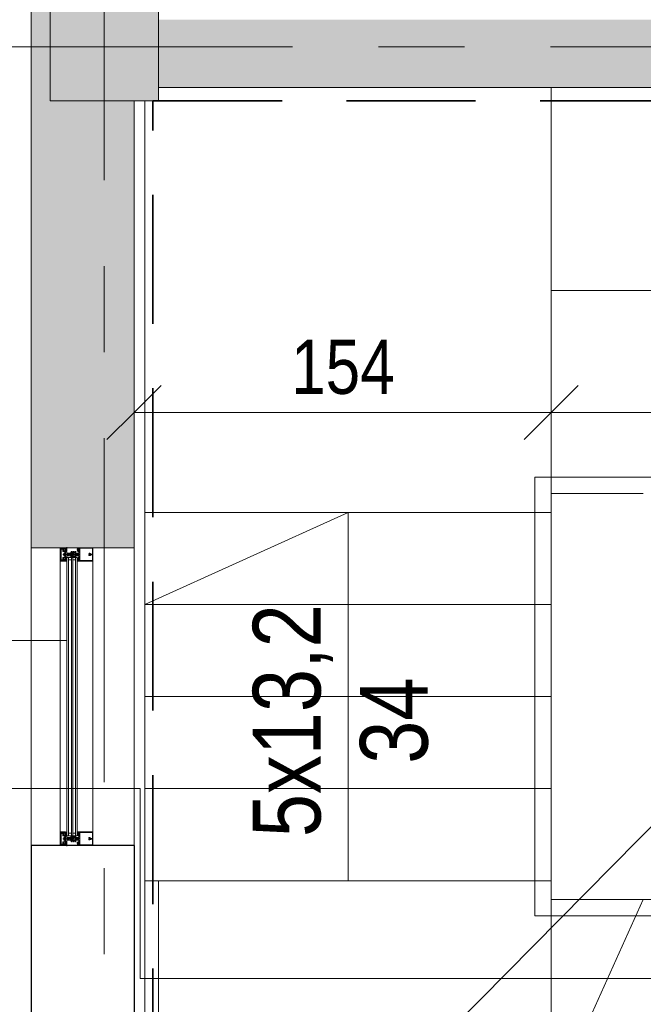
# Model space of a CAD drawing. Header units: centimetres. Extents: x -1434 to 23895, y -8842 to 3590.
# Tile 5 of 75: x -1244 to -1014, y 1495 to 1858. Entities that reach past the tile are written whole.
import ezdxf

# ---------------------------------------------------------------- set-up
doc = ezdxf.new("R2010")
doc.units = ezdxf.units.CM
for name, pattern in [('Dash', [60, 30, -30]), ('Hidden', [71.4375, 47.625, -23.8125]), ('Oś', [222.25, 127, -31.75, 31.75, -31.75]), ('Ukryte', [71.438, 47.625, -23.813])]:
    doc.linetypes.add(name, pattern=pattern)
for name, color, linetype, lineweight in [('A-ANNO-DIMS', 211, 'Continuous', 13), ('A-ANNO-DIMS-100', 211, 'Continuous', 13), ('A-AREA', 32, 'Continuous', 13), ('A-DETL', 90, 'Continuous', 9), ('A-DETL-GENF', 92, 'Continuous', 13), ('A-DETL-HDLN', 90, 'Ukryte', 9), ('A-DETL-THIN', 151, 'Continuous', 9), ('A-FLOR', 192, 'Continuous', 13), ('A-GLAZ-CURT', 52, 'Continuous', 9), ('A-GLAZ-CWMG', 51, 'Continuous', 9), ('A-WALL', 113, 'Continuous', 13), ('A-WALL-IDEN', 211, 'Continuous', 13), ('A-WALL-PATT', 111, 'Continuous', 13), ('G-ANNO-TEXT', 231, 'Continuous', 13), ('S-COLS', 52, 'Continuous', 13), ('S-GRID', 1, 'Continuous', 13), ('S-STRS', 31, 'Continuous', 13), ('S-STRS-MBND', 31, 'Continuous', 13)]:
    doc.layers.add(name, color=color, linetype=linetype, lineweight=lineweight)
doc.styles.add('Arial Narrow_2', font='ARIALN.TTF', dxfattribs={"height": 25})
doc.styles.add('Arial Narrow_3', font='ARIALN.TTF', dxfattribs={"height": 20})
doc.dimstyles.new('Diagonal_1_100__0__wewnętrzne', dxfattribs={"dimscale": 30.48, "dimtxt": 20.468619, "dimasz": 0.656168, "dimexe": 0.164042, "dimexo": 0.0625, "dimgap": 0.032808, "dimtad": 1, "dimdec": 0, "dimdsep": 46, "dimtxsty": 'Arial Narrow_3', "dimblk1": 'OBLIQUE', "dimblk2": 'OBLIQUE', "dimsah": 1, "dimcen": 0.09, "dimazin": 0, "dimtfac": 1, "dimtdec": 4, "dimtix": 1, "dimtmove": 0, "dimatfit": 3, "dimfxl": 0.164042, "dimfxlon": 1, "dimtvp": 1, "dimtolj": 1, "dimtzin": 0, "dimarcsym": 2})
doc.dimstyles.new('Diagonal_1_100__0__wewnętrzne_1', dxfattribs={"dimscale": 30.48, "dimtxt": 20.468619, "dimasz": 0.656168, "dimexe": 0.164042, "dimexo": 0.0625, "dimgap": 0.032808, "dimtad": 1, "dimdec": 0, "dimdsep": 46, "dimtxsty": 'Arial Narrow_3', "dimblk1": 'OBLIQUE', "dimblk2": 'OBLIQUE', "dimsah": 1, "dimcen": 0.09, "dimazin": 0, "dimtfac": 1, "dimtdec": 4, "dimtix": 1, "dimtmove": 2, "dimatfit": 3, "dimfxl": 0.164042, "dimfxlon": 1, "dimtvp": 1, "dimtolj": 1, "dimtzin": 0, "dimarcsym": 2})

# ---------------------------------------------------------------- blocks, each defined once
blk = doc.blocks.new('M_Concrete-Square-Column - 400 x 400mm-1838076-parter wysoki __0_00_ - stan projektowany Klatka schodowa')
at = {"layer": 'S-COLS', "lineweight": 9}
blk.add_hatch(color=253, dxfattribs=at).paths.add_polyline_path([(-20, -20), (20, -20), (20, 20), (-20, 20)], flags=0)
for p, q in [((20, 20), (-20, 20)), ((-20, 20), (-20, -20)), ((20, -20), (20, 20)), ((-20, -20), (20, -20))]:
    blk.add_line(p, q, dxfattribs=at)
blk = doc.blocks.new('Schueco_FWS-Glazing1 - SI_38mm_TripGlz 2-2609967-parter wysoki __0_00_ - stan projektowany Klatka schodowa')
at = {"layer": 'A-GLAZ-CURT'}
for p, q in [((-51.4, 3.8), (51.4, 3.8)), ((-51.4, 0), (-51.4, 3.8)), ((51.4, 3.8), (51.4, 0)), ((51.4, 0), (-51.4, 0))]:
    blk.add_line(p, q, dxfattribs=at)
at = {"layer": 'A-GLAZ-CURT', "lineweight": 13}
for p, q in [((-51.4, 3.2), (51.4, 3.2)), ((-51.4, 2.1), (51.4, 2.1)), ((-51.4, 1.7), (51.4, 1.7)), ((-51.4, 0.6), (51.4, 0.6)), ((-50.5, 2.1), (-50.5, 3.2)), ((-50.5, 0.6), (-50.5, 1.7)), ((50.5, 2.1), (50.5, 3.2)), ((50.5, 0.6), (50.5, 1.7))]:
    blk.add_line(p, q, dxfattribs=at)
blk = doc.blocks.new('Rectangular Mullion - Schueco_FWS-50-SI_Tran_CovCap-20mm_Tran-55mm-2449400-parter wysoki __0_00_ - stan projektowany Klatka schodowa')
at = {"layer": 'A-GLAZ-CWMG'}
for p, q in [((-1228.87, 1558.33), (-1228.87, 1658.33)), ((-1226.38, 1558.33), (-1226.38, 1658.33)), ((-1216.77, 1658.33), (-1216.77, 1558.33))]:
    blk.add_line(p, q, dxfattribs=at)
blk = doc.blocks.new('Rectangular Mullion - SI_CovCap-20mm_Tran-55mm-2281819-parter wysoki __0_00_ - stan projektowany Klatka schodowa')
at = {"layer": 'A-DETL-GENF', "lineweight": 9}
for p, q in [((-2.5, 9.45), (-2.5, 7.8)), ((-2.5, 9.39), (-2.5, 4.79)), ((2.37, 9.6), (-2.35, 9.6)), ((-2.29, 9.39), (-2.29, 4.79)), ((-0.12, 8.61), (-0.12, 8.55)), ((-0.12, 8.25), (-0.12, 8.13)), ((-0.1, 8.88), (-0.1, 9.34)), ((0.1, 9.34), (0.1, 8.88)), ((0.12, 8.55), (0.12, 8.61)), ((0.12, 8.13), (0.12, 8.25)), ((2.29, 9.39), (2.29, 4.79)), ((2.5, 7.8), (2.5, 9.45)), ((2.5, 9.39), (2.5, 4.79)), ((-2.35, 3.92), (-2.48, 3.92)), ((-2.37, 3.8), (-2.47, 3.8)), ((-2.09, 4.03), (-2.31, 3.93)), ((-2.26, 4.33), (-2.14, 4.43)), ((-2.22, 4.26), (-2.26, 4.28)), ((-1.9, 3.92), (-2.05, 3.86)), ((-2.04, 4.28), (-1.72, 4.28)), ((-2.02, 4.42), (-2.01, 4.41)), ((-1.98, 4.39), (-1.78, 4.39)), ((-1.72, 4.08), (-1.94, 4.08)), ((-1.8, 3.81), (-1.84, 3.9)), ((-1.74, 4.41), (-1.74, 4.42)), ((-1.7, 3.9), (-1.74, 3.81)), ((-1.67, 4.24), (-1.67, 4.13)), ((-1.62, 4.43), (-1.5, 4.33)), ((-1.58, 3.81), (-1.62, 3.9)), ((-1.5, 4.28), (-1.54, 4.26)), ((-1.48, 3.9), (-1.52, 3.82)), ((-1.35, 3.81), (-1.4, 3.9)), ((-0.5, 4.28), (-0.5, 3.15)), ((-0.21, 3.93), (-0.19, 3.94)), ((-0.19, 3.89), (-0.21, 3.91)), ((-0.18, 3.96), (-0.18, 4.1)), ((-0.08, 4.27), (-0.05, 4.28)), ((0, -1.48), (0, 4.68)), ((0.07, 4.27), (0.05, 4.28)), ((0.17, 3.96), (0.17, 4.1)), ((0.21, 3.93), (0.18, 3.94)), ((0.18, 3.89), (0.21, 3.91)), ((0.5, 3.15), (0.5, 4.28)), ((1.35, 3.81), (1.4, 3.9)), ((1.48, 3.9), (1.52, 3.82)), ((1.62, 4.43), (1.5, 4.33)), ((1.5, 4.28), (1.54, 4.26)), ((1.58, 3.81), (1.62, 3.9)), ((1.67, 4.24), (1.67, 4.13)), ((1.7, 3.9), (1.74, 3.81)), ((2.04, 4.28), (1.72, 4.28)), ((1.72, 4.08), (1.94, 4.08)), ((1.74, 4.41), (1.74, 4.42)), ((1.98, 4.39), (1.78, 4.39)), ((1.8, 3.81), (1.84, 3.9)), ((1.9, 3.92), (2.05, 3.86)), ((2.02, 4.42), (2.01, 4.41)), ((2.09, 4.03), (2.31, 3.93)), ((2.26, 4.33), (2.14, 4.43)), ((2.22, 4.26), (2.26, 4.28)), ((2.35, 3.92), (2.48, 3.92)), ((2.37, 3.8), (2.47, 3.8)), ((-0.78, 2.94), (-1.04, 3.09)), ((-0.78, 2.21), (-1.04, 2.36)), ((-0.76, 1.47), (-1.04, 1.63)), ((-0.91, 3.3), (-0.53, 3.08)), ((-0.91, 2.57), (-0.83, 2.52)), ((-0.91, 1.85), (-0.83, 1.8)), ((-0.75, 2.57), (-0.75, 2.89)), ((-0.75, 1.84), (-0.75, 2.16)), ((-0.55, 1.47), (-0.74, 1.47)), ((-0.5, 3.04), (-0.5, 1.52)), ((-0.45, 3.1), (-0.35, 3.1)), ((-0.3, 0.5), (-0.3, 0.28)), ((0.3, 0.5), (0.3, 0.28)), ((0.37, 3.1), (0.45, 3.1)), ((0.5, 3.04), (0.5, 1.52)), ((0.91, 3.3), (0.52, 3.08)), ((0.55, 1.47), (0.74, 1.47)), ((0.75, 2.57), (0.75, 2.89)), ((0.75, 1.84), (0.75, 2.16)), ((0.76, 1.47), (1.04, 1.63)), ((0.77, 2.94), (1.04, 3.09)), ((0.77, 2.21), (1.04, 2.36)), ((0.91, 2.57), (0.82, 2.52)), ((0.91, 1.85), (0.82, 1.8)), ((-2.6, 0), (-2.69, 0)), ((2.35, -2.5), (-2.35, -2.5)), ((-2.34, -1.03), (-2.15, -1.46)), ((-2.32, -1.59), (-2.04, -1.59)), ((-2.18, -0.02), (-2.26, -0.17)), ((2.13, -2.19), (-2.14, -2.19)), ((-2.06, -1.25), (-2.13, -1.09)), ((-2.13, -2.34), (2.12, -2.34)), ((-2.07, -0.1), (-2.12, -0.02)), ((-2.1, -1.49), (-1.14, -1.49)), ((-1.88, -0.42), (-2.01, -0.42)), ((-2.01, -0.48), (-1.95, -0.48)), ((-1.96, -0.02), (-2, -0.1)), ((-1.98, -0.31), (-1.95, -0.36)), ((-1.98, -0.75), (-1.9, -0.85)), ((-1.34, -1.31), (-1.96, -1.31)), ((-1.85, -0.1), (-1.9, -0.02)), ((-1.84, -0.69), (-1.84, -0.57)), ((-1.83, -0.38), (-1.83, -0.36)), ((-1.74, -0.02), (-1.79, -0.1)), ((-1.79, -0.34), (-1.77, -0.35)), ((-1.79, -0.52), (-1.76, -0.52)), ((-1.67, -0.74), (-1.79, -0.74)), ((-1.74, -0.54), (-1.64, -0.7)), ((-1.72, -0.33), (-1.72, -0.32)), ((-1.72, -0.8), (-1.48, -0.8)), ((-1.63, -0.1), (-1.68, -0.02)), ((-1.67, -0.31), (-1.65, -0.32)), ((-1.6, -0.32), (-1.6, -0.3)), ((-1.52, -0.02), (-1.57, -0.1)), ((-1.56, -0.7), (-1.46, -0.54)), ((-1.55, -0.31), (-1.54, -0.32)), ((-1.41, -0.74), (-1.53, -0.74)), ((-1.49, -0.33), (-1.48, -0.32)), ((-1.41, -0.1), (-1.46, -0.02)), ((-1.44, -0.52), (-1.41, -0.52)), ((-1.43, -0.34), (-1.42, -0.36)), ((-1.38, -0.37), (-1.37, -0.37)), ((-1.36, -0.57), (-1.36, -0.69)), ((-1.3, -0.02), (-1.35, -0.1)), ((-1.3, -0.85), (-1.22, -0.75)), ((-1.25, -0.48), (-1.18, -0.48)), ((-1.2, -0.1), (-1.24, -0.02)), ((-1.07, -0.02), (-1.12, -0.1)), ((-1.09, -1.45), (-0.98, -0.84)), ((-0.95, -0.82), (-0.03, -0.82)), ((0.41, -1.04), (-0.41, -1.04)), ((-0.22, -1.18), (0.23, -1.18)), ((0.02, -0.82), (0.95, -0.82)), ((0.98, -0.84), (1.09, -1.45)), ((1.07, -0.02), (1.12, -0.1)), ((1.14, -1.49), (2.1, -1.49)), ((1.25, -0.48), (1.18, -0.48)), ((1.2, -0.1), (1.24, -0.02)), ((1.3, -0.85), (1.22, -0.75)), ((1.3, -0.02), (1.35, -0.1)), ((1.96, -1.31), (1.34, -1.31)), ((1.36, -0.57), (1.36, -0.69)), ((1.38, -0.37), (1.37, -0.37)), ((1.41, -0.1), (1.46, -0.02)), ((1.44, -0.52), (1.41, -0.52)), ((1.41, -0.74), (1.53, -0.74)), ((1.43, -0.34), (1.42, -0.36)), ((1.56, -0.7), (1.46, -0.54)), ((1.49, -0.33), (1.48, -0.32)), ((1.72, -0.8), (1.48, -0.8)), ((1.52, -0.02), (1.57, -0.1)), ((1.55, -0.31), (1.54, -0.32)), ((1.6, -0.32), (1.6, -0.3)), ((1.63, -0.1), (1.68, -0.02)), ((1.74, -0.54), (1.64, -0.7)), ((1.67, -0.31), (1.65, -0.32)), ((1.67, -0.74), (1.79, -0.74)), ((1.72, -0.33), (1.72, -0.32)), ((1.74, -0.02), (1.79, -0.1)), ((1.79, -0.52), (1.76, -0.52)), ((1.79, -0.34), (1.77, -0.35)), ((1.83, -0.38), (1.83, -0.36)), ((1.84, -0.69), (1.84, -0.57)), ((1.85, -0.1), (1.9, -0.02)), ((1.88, -0.42), (2.01, -0.42)), ((1.98, -0.75), (1.9, -0.85)), ((1.98, -0.31), (1.95, -0.36)), ((2.01, -0.48), (1.95, -0.48)), ((1.96, -0.02), (2, -0.1)), ((2.04, -1.59), (2.32, -1.59)), ((2.13, -1.09), (2.06, -1.25)), ((2.07, -0.1), (2.12, -0.02)), ((2.15, -1.46), (2.34, -1.03)), ((2.18, -0.02), (2.26, -0.17)), ((2.6, 0), (2.69, 0))]:
    blk.add_line(p, q, dxfattribs=at)
at = {"layer": 'A-DETL-GENF', "lineweight": 9, "flags": 128}
for points in [[(-0.15, 9.39), (-2.29, 9.39), (-2.29, 7.8)], [(2.29, 7.8), (2.29, 9.39), (0.15, 9.39)], [(-2.5, 4.9), (-2.5, 4.1), (-2.31, 4.1), (-2.23, 4.18), (-2.23, 4.24), (-2.35, 4.24), (-2.35, 4.47), (-1.91, 4.47)], [(-2.5, 3.94), (-2.5, 4.08), (-2.3, 4.08), (-2.25, 4.07)], [(-2.29, 4.9), (-2.29, 4.7), (2.29, 4.7), (2.29, 4.9)], [(-1.86, 4.47), (-1.41, 4.47), (-1.41, 4.24), (-1.53, 4.24), (-1.53, 4.18), (-1.45, 4.1), (-1.09, 4.1), (-1.09, 4.22), (-1.21, 4.22), (-1.21, 4.43), (-0.65, 4.43)], [(-1.51, 4.07), (-1.46, 4.08), (-1.26, 4.08), (-1.26, 3.89), (-1.3, 3.81)], [(-0.2, 0.11), (-0.2, 0), (-0.5, 0), (-0.5, 3.07), (-0.18, 3.07), (-0.18, 3.88)], [(-0.26, 0.58), (0, 0.8), (0, 1.1), (-0.2, 1.1), (-0.2, 1.3), (-0.1, 1.3), (-0.1, 1.46), (-0.2, 1.46), (-0.2, 1.66), (0, 1.66), (0, 1.83), (-0.2, 1.83), (-0.2, 2.03), (-0.1, 2.03), (-0.1, 2.2), (-0.2, 2.2), (-0.2, 2.4), (0, 2.4), (0, 4.3), (0, 2.4), (0.2, 2.4), (0.2, 2.2), (0.1, 2.2), (0.1, 2.03), (0.2, 2.03), (0.2, 1.83), (0, 1.83), (0, 1.66), (0.2, 1.66), (0.2, 1.46), (0.1, 1.46), (0.1, 1.3), (0.2, 1.3), (0.2, 1.1), (0, 1.1), (0, 0.8), (0.26, 0.58)], [(-0.25, 3.2), (-0.25, 3.29), (-0.2, 3.32), (-0.2, 3.44), (-0.25, 3.47), (-0.2, 3.5), (-0.2, 3.62), (-0.25, 3.65), (-0.2, 3.68), (-0.2, 3.8), (-0.25, 3.83), (-0.2, 3.86), (-0.2, 3.98), (-0.25, 4.01), (-0.2, 4.04), (-0.2, 4.16), (-0.25, 4.19), (-0.2, 4.22), (-0.2, 4.25), (-0.09, 4.45)], [(0.09, 4.45), (0.2, 4.25), (0.2, 4.13), (0.25, 4.1), (0.2, 4.07), (0.2, 3.95), (0.25, 3.92), (0.2, 3.89), (0.2, 3.77), (0.25, 3.74), (0.2, 3.71), (0.2, 3.59), (0.25, 3.56), (0.2, 3.53), (0.2, 3.41), (0.25, 3.38), (0.2, 3.35), (0.2, 3.23), (0.25, 3.2)], [(0.2, 0.11), (0.2, 0), (0.5, 0), (0.5, 3.07), (0.17, 3.07), (0.17, 3.88)], [(0.65, 4.43), (1.21, 4.43), (1.21, 4.22), (1.09, 4.22), (1.09, 4.1), (1.45, 4.1), (1.53, 4.18), (1.53, 4.24), (1.41, 4.24), (1.41, 4.47), (1.85, 4.47)], [(1.51, 4.07), (1.46, 4.08), (1.26, 4.08), (1.26, 3.89), (1.3, 3.81)], [(1.9, 4.47), (2.35, 4.47), (2.35, 4.24), (2.23, 4.24), (2.23, 4.18), (2.31, 4.1), (2.5, 4.1), (2.5, 4.9)], [(2.5, 3.94), (2.5, 4.08), (2.3, 4.08), (2.25, 4.07)], [(-2.5, -2.35), (-2.5, -0.5), (-2.39, -0.5), (-2.27, -0.86)], [(-2.48, -0.21), (-2.48, -0.48), (-2.07, -0.48)], [(-2.34, -1), (-2.34, -1.11), (-2.37, -1.22), (-2.37, -1.54)], [(-1.99, -1.64), (-1.99, -1.99), (-2.12, -1.99), (-2.12, -1.72), (-2.37, -1.72), (-2.37, -2.35), (2.37, -2.35), (2.37, -1.72), (2.12, -1.72), (2.12, -1.99), (1.99, -1.99), (1.99, -1.64)], [(-2.06, -0.93), (-2.14, -0.64), (-1.95, -0.64), (-1.95, -0.58), (-2.03, -0.5), (-2.35, -0.5), (-2.25, -0.87)], [(-2.18, -2.14), (-2.18, -1.78), (-2.32, -1.78), (-2.32, -2.14)], [(-1.92, -0.67), (-1.92, -0.68), (-1.97, -0.71)], [(-1.2, -0.42), (-1.32, -0.42), (-1.32, -0.39), (-1.19, -0.41)], [(-1.23, -0.71), (-1.28, -0.68), (-1.28, -0.67)], [(1.24, -1.23), (1.14, -0.64), (1.25, -0.64), (1.25, -0.58), (1.17, -0.5), (-1.17, -0.5), (-1.25, -0.58), (-1.25, -0.64), (-1.14, -0.64), (-1.24, -1.23)], [(-1.12, -0.48), (-0.98, -0.48), (-0.98, -0.09), (-1.02, -0.02)], [(0.52, -0.97), (0.54, -0.82), (-0.54, -0.82), (-0.52, -0.97)], [(1.12, -0.48), (0.98, -0.48), (0.98, -0.09), (1.02, -0.02)], [(1.2, -0.42), (1.32, -0.42), (1.32, -0.39), (1.19, -0.41)], [(1.23, -0.71), (1.28, -0.68), (1.28, -0.67)], [(1.92, -0.67), (1.92, -0.68), (1.97, -0.71)], [(2.25, -0.87), (2.35, -0.5), (2.03, -0.5), (1.95, -0.58), (1.95, -0.64), (2.14, -0.64), (2.06, -0.93)], [(2.48, -0.21), (2.48, -0.48), (2.07, -0.48)], [(2.33, -2.14), (2.33, -1.78), (2.19, -1.78), (2.19, -2.14)], [(2.27, -0.86), (2.39, -0.5), (2.5, -0.5), (2.5, -2.35)], [(2.37, -1.54), (2.37, -1.22), (2.34, -1.11), (2.34, -1)]]:
    blk.add_lwpolyline(points, dxfattribs=at)
for points in [[(0.97, 0), (-0.97, 0), (-0.97, -0.04), (0.97, -0.04)], [(0.97, -0.04), (-0.97, -0.04), (-0.97, -0.49), (0.97, -0.49)]]:
    blk.add_lwpolyline(points, close=True, dxfattribs=at)
at = {"layer": 'A-DETL-GENF', "lineweight": 9}
for centre, radius, start, end in [((-2.35, 9.45), 0.15, 90.0003, 179.9997), ((0, 8.4), 0.45, 107.4982, 231.0552), ((-0.22, 8.13), 0.1, 231.0552, 0), ((0, 8.4), 0.21, 143.7768, 216.2232), ((-0.15, 8.55), 0.03, 229.6807, 0), ((-0.15, 8.25), 0.03, 0, 130.3193), ((-0.15, 9.34), 0.05, 0.0077, 89.9923), ((-0.15, 8.88), 0.05, 287.4982, 0), ((0, 8.4), 0.24, 60, 120), ((0.15, 9.34), 0.05, 89.9791, 180.0209), ((0.15, 8.88), 0.05, 180, 252.583), ((0.15, 8.55), 0.03, 180, 310.3193), ((0.15, 8.25), 0.03, 49.6807, 180), ((0.22, 8.13), 0.1, 180, 308.9448), ((0, 8.4), 0.45, 308.9448, 72.583), ((0, 8.4), 0.21, 323.7768, 36.2232), ((2.35, 9.45), 0.15, 0.1055, 83.878), ((-2.48, 3.94), 0.02, 180.0007, 269.9993), ((-2.43, 3.83), 0.059, 88.5974, 194.6036), ((-2.47, 3.82), 0.02, 194.6036, 270), ((-2.43, 4.82), 0.933, 269.587, 293.0035), ((-2.4, 4.8), 0.997, 271.4989, 290.69), ((-2.35, 4.02), 0.1, 270.0001, 294), ((-2.24, 4.3), 0.03, 128.5798, 239.9915), ((-2.24, 4.1), 0.03, 255.4027, 14.3746), ((-2.23, 4.24), 0.02, 346.6587, 60.0171), ((-1.94, 4.17), 0.277, 166.6587, 194.3746), ((-2.08, 4.37), 0.08, 38.8475, 129.685), ((-2.04, 4.23), 0.0496, 92.7559, 159.6878), ((-1.94, 4.23), 0.148, 172.4164, 270.2404), ((-2.07, 3.99), 0.0337, 293.0035, 114), ((-1.98, 4.44), 0.05, 218.8475, 270), ((-1.88, 4.46), 0.0255, 12.35, 167.65), ((-1.89, 3.87), 0.05, 30.069, 110.536), ((-1.77, 3.83), 0.03, 210.0871, 329.9129), ((-1.78, 4.44), 0.05, 270, 321.1528), ((-1.67, 4.37), 0.08, 50.315, 141.1528), ((-1.72, 4.23), 0.0499, 9.2263, 86.9893), ((-1.72, 4.13), 0.0502, 273.3323, 359.7322), ((-1.66, 3.88), 0.0402, 27.7922, 152.3701), ((-1.55, 3.83), 0.0299, 210.122, 335.064), ((-1.53, 4.24), 0.02, 119.9847, 193.341), ((-1.82, 4.17), 0.277, 345.6254, 13.341), ((-1.52, 4.1), 0.03, 165.6254, 284.5942), ((-1.52, 4.3), 0.03, 300.0085, 51.4202), ((-1.44, 3.88), 0.0414, 28.176, 151.824), ((-1.33, 3.83), 0.0301, 210.1258, 329.8742), ((-0.65, 4.28), 0.15, 359.9706, 90.0294), ((-0.21, 3.92), 0.01, 120.0303, 239.9802), ((-0.2, 3.96), 0.02, 300.0303, 360), ((-0.2, 3.88), 0.02, 360, 59.9802), ((0.02, 4.1), 0.2, 120, 180), ((0, 4.4), 0.1, 28.7984, 151.2016), ((0, 4.2), 0.1, 90, 120), ((0, 4.2), 0.1, 60, 90), ((-0.03, 4.1), 0.2, 360, 60), ((0.19, 3.96), 0.02, 180, 239.9697), ((0.19, 3.88), 0.02, 120.0198, 180), ((0.2, 3.92), 0.01, 300.0198, 59.9697), ((0.65, 4.28), 0.15, 89.9706, 180.0294), ((1.33, 3.83), 0.0301, 210.1258, 329.8742), ((1.44, 3.88), 0.0414, 28.176, 151.824), ((1.52, 4.3), 0.03, 128.5798, 239.9915), ((1.52, 4.1), 0.03, 255.4058, 14.3746), ((1.55, 3.83), 0.0299, 204.936, 329.878), ((1.53, 4.24), 0.02, 346.659, 60.0153), ((1.82, 4.17), 0.277, 166.659, 194.3746), ((1.67, 4.37), 0.08, 38.8472, 129.685), ((1.66, 3.88), 0.0402, 27.6299, 152.2078), ((1.72, 4.23), 0.0499, 93.0107, 170.7737), ((1.72, 4.13), 0.0502, 180.2678, 266.6677), ((1.78, 4.44), 0.05, 218.8472, 270), ((1.77, 3.83), 0.03, 210.0871, 329.9129), ((1.89, 3.87), 0.05, 69.464, 149.931), ((1.88, 4.46), 0.0255, 12.35, 167.65), ((1.94, 4.23), 0.148, 269.7596, 7.5836), ((1.98, 4.44), 0.05, 270, 321.1525), ((2.08, 4.37), 0.08, 50.315, 141.1525), ((2.04, 4.23), 0.0496, 20.3122, 87.2441), ((2.07, 3.99), 0.0337, 66, 246.9965), ((2.4, 4.8), 0.997, 249.31, 268.5011), ((2.43, 4.82), 0.933, 246.9965, 270.413), ((2.23, 4.24), 0.02, 119.9829, 193.3413), ((1.94, 4.17), 0.277, 345.6254, 13.3413), ((2.24, 4.1), 0.03, 165.6254, 284.5973), ((2.24, 4.3), 0.03, 300.0085, 51.4202), ((2.35, 4.02), 0.1, 246, 269.9999), ((2.43, 3.83), 0.059, 345.3964, 91.4026), ((2.47, 3.82), 0.02, 270, 345.3964), ((2.48, 3.94), 0.02, 270.0007, 359.9993), ((-0.98, 3.2), 0.125, 60, 240), ((-0.98, 2.47), 0.125, 60, 240), ((-0.98, 1.74), 0.125, 60, 240), ((-0.8, 2.57), 0.05, 240, 360), ((-0.8, 1.84), 0.05, 240, 360), ((-0.8, 2.89), 0.05, 360, 60), ((-0.8, 2.16), 0.05, 360, 60), ((-0.74, 1.52), 0.05, 240, 270), ((-0.55, 1.52), 0.05, 270, 360), ((-0.55, 3.04), 0.05, 360, 60), ((-0.45, 3.15), 0.05, 179.9899, 270.0101), ((-0.35, 3.2), 0.0999, 269.9704, 0.0296), ((-0.2, 0.5), 0.1, 130, 180), ((-0.2, 0.28), 0.1, 180, 240), ((-0.3, 0.11), 0.1, 360, 60), ((0.3, 0.11), 0.1, 120, 180), ((0.37, 3.23), 0.126, 191.5693, 265.5931), ((0.2, 0.28), 0.1, 300, 360), ((0.2, 0.5), 0.1, 0, 50), ((0.45, 3.15), 0.05, 270.9313, 359.9852), ((0.55, 3.04), 0.05, 120, 180), ((0.55, 1.52), 0.05, 180, 270), ((0.74, 1.52), 0.05, 270, 300), ((0.8, 2.89), 0.05, 120, 180), ((0.8, 2.57), 0.05, 180, 300), ((0.8, 2.16), 0.05, 120, 180), ((0.8, 1.84), 0.05, 180, 300), ((0.97, 3.2), 0.125, 300, 120), ((0.97, 2.47), 0.125, 300, 120), ((0.97, 1.74), 0.125, 300, 120), ((-2.69, -0.03), 0.03, 89.9022, 261.6433), ((-2.73, -0.34), 0.286, 27.5921, 81.6433), ((-2.6, -0.2), 0.2, 80.4545, 89.9022), ((-2.61, -0.29), 0.291, 25.3637, 80.4545), ((-2.35, -2.35), 0.15, 179.9938, 270.0062), ((-2.32, -1.54), 0.0512, 180.5709, 268.6482), ((-2.31, -0.14), 0.05, 205.3637, 330.1649), ((-2.29, -1.01), 0.06, 98.4417, 205), ((-2.27, -1), 0.07, 120.0064, 180), ((-2.13, -2.14), 0.2, 179.9718, 270.0352), ((-2.34, -0.88), 0.07, 300.0064, 18), ((-2.31, -0.89), 0.06, 278.4417, 15), ((-2.15, -0.03), 0.03, 30.7154, 150.1649), ((-2.14, -2.14), 0.0499, 179.8796, 270.0225), ((-2.1, -1.44), 0.05, 205, 270), ((-2.08, -1.06), 0.06, 108.8192, 205), ((-2.12, -0.95), 0.06, 288.8192, 15), ((-2.04, -0.08), 0.0417, 215.132, 324.868), ((-2.01, -0.35), 0.065, 90, 270), ((-2.04, -0.48), 0.03, 0, 180), ((-1.96, -1.21), 0.1, 205, 270), ((-2.04, -1.64), 0.05, 0, 90.0001), ((-2.01, -0.33), 0.04, 29.9937, 90), ((-1.95, -0.73), 0.03, 120.0049, 219.9897), ((-1.93, -0.03), 0.03, 30.5887, 149.5346), ((-1.86, -0.31), 0.1, 210.0023, 269.1728), ((-1.95, -0.51), 0.03, 0.0185, 89.0948), ((-1.62, -0.59), 0.314, 165.4979, 194.5021), ((-1.84, -0.8), 0.08, 219.9967, 337.3844), ((-1.88, -0.37), 0.05, 270, 305.0779), ((-1.86, -0.37), 0.0339, 269.1783, 356.9975), ((-1.82, -0.08), 0.0415, 215.012, 324.988), ((-1.6, -0.77), 0.44, 54.1588, 125.0779), ((-1.79, -0.57), 0.05, 89.9897, 180.0103), ((-1.79, -0.69), 0.05, 179.9899, 270.0101), ((-1.8, -0.36), 0.0272, 60.011, 176.9853), ((-1.75, -0.32), 0.0316, 240.007, 341.9967), ((-1.76, -0.55), 0.03, 29.9936, 90.0121), ((-1.72, -0.85), 0.05, 90.0003, 157.3776), ((-1.71, -0.03), 0.03, 30.1448, 149.5346), ((-1.69, -0.33), 0.03, 45.0005, 162.0009), ((-1.67, -0.71), 0.03, 269.9936, 30.0024), ((-1.63, -0.3), 0.0316, 224.991, 327.0104), ((-1.6, -0.08), 0.043, 217.8436, 323.8234), ((-1.57, -0.32), 0.03, 30.0003, 146.9985), ((-1.53, -0.71), 0.03, 150.0027, 270.0013), ((-1.51, -0.31), 0.0316, 210.0026, 311.9974), ((-1.49, -0.03), 0.03, 30.3449, 149.5346), ((-1.46, -0.34), 0.03, 14.9955, 132.0028), ((-1.48, -0.85), 0.05, 22.6209, 90.0012), ((-1.44, -0.55), 0.03, 89.9893, 150.005), ((-1.36, -0.8), 0.08, 202.6228, 319.9969), ((-1.39, -0.35), 0.03, 195.0015, 296.9968), ((-1.38, -0.08), 0.0419, 215.4665, 324.6999), ((-1.41, -0.57), 0.05, 0.009, 89.991), ((-1.41, -0.69), 0.05, 270.0092, 359.9908), ((-1.35, -0.39), 0.03, 0.0112, 116.991), ((-1.32, -0.39), 0.03, 234.1588, 270), ((-1.34, -1.21), 0.1, 270, 350), ((-1.27, -0.03), 0.03, 30.3446, 149.7685), ((-1.25, -0.51), 0.03, 90, 193.1975), ((-1.58, -0.59), 0.314, 345.517, 13.1975), ((-1.24, -0.73), 0.03, 319.9887, 60.0017), ((-1.16, -0.08), 0.0416, 206.9541, 331.568), ((-1.2, -0.45), 0.033, 305.0901, 90), ((-1.19, -0.46), 0.05, 7.1737, 90.0088), ((-1.12, -0.45), 0.03, 187.1885, 269.997), ((-1.14, -1.44), 0.05, 270, 350), ((-1.05, -0.03), 0.03, 29.7965, 150.132), ((-0.95, -0.85), 0.03, 90, 170), ((-0.31, -0.92), 0.22, 193.9707, 242.728), ((0, -0.29), 0.921, 243.7078, 255.8284), ((0, -0.82), 0.0256, 12.6804, 167.3196), ((0, -0.29), 0.92, 284.1683, 296.293), ((0.31, -0.92), 0.22, 297.2746, 346.0268), ((0.95, -0.85), 0.03, 10, 90), ((1.05, -0.03), 0.03, 29.868, 150.2035), ((1.14, -1.44), 0.05, 190, 270), ((1.16, -0.08), 0.0416, 208.432, 333.0459), ((1.12, -0.45), 0.03, 270.003, 352.8115), ((1.19, -0.46), 0.05, 89.9912, 172.8263), ((1.2, -0.45), 0.033, 90, 234.9099), ((1.24, -0.73), 0.03, 119.9983, 220.0113), ((1.27, -0.03), 0.03, 30.2315, 149.6554), ((1.34, -1.21), 0.1, 190, 270), ((1.25, -0.51), 0.03, 346.8025, 90), ((1.58, -0.59), 0.314, 166.8025, 194.483), ((1.36, -0.8), 0.08, 220.0031, 337.3772), ((1.35, -0.39), 0.03, 63.009, 179.9888), ((1.32, -0.39), 0.03, 270, 305.8412), ((1.6, -0.77), 0.44, 54.9221, 125.8412), ((1.38, -0.08), 0.0419, 215.3001, 324.5335), ((1.41, -0.57), 0.05, 90.009, 179.991), ((1.41, -0.69), 0.05, 180.0092, 269.9908), ((1.39, -0.35), 0.03, 243.0032, 344.9985), ((1.46, -0.34), 0.03, 47.9972, 165.0045), ((1.44, -0.55), 0.03, 29.995, 90.0107), ((1.48, -0.85), 0.05, 89.9988, 157.3791), ((1.49, -0.03), 0.03, 30.4654, 149.6551), ((1.51, -0.31), 0.0316, 228.0026, 329.9974), ((1.53, -0.71), 0.03, 269.9987, 29.9973), ((1.57, -0.32), 0.03, 33.0015, 149.9997), ((1.6, -0.08), 0.043, 216.1766, 322.1564), ((1.63, -0.3), 0.0316, 212.9896, 315.009), ((1.67, -0.71), 0.03, 149.9976, 270.0064), ((1.69, -0.33), 0.03, 17.9991, 134.9995), ((1.71, -0.03), 0.03, 30.4654, 149.8552), ((1.75, -0.32), 0.0316, 198.0033, 299.993), ((1.72, -0.85), 0.05, 22.6224, 89.9997), ((1.76, -0.55), 0.03, 89.9879, 150.0064), ((1.84, -0.8), 0.08, 202.6156, 320.0033), ((1.82, -0.08), 0.0415, 215.012, 324.988), ((1.8, -0.36), 0.0272, 3.0147, 119.989), ((1.79, -0.57), 0.05, 359.9897, 90.0103), ((1.79, -0.69), 0.05, 269.9899, 0.0101), ((1.86, -0.37), 0.0339, 183.0025, 270.8217), ((1.88, -0.37), 0.05, 234.9221, 270), ((1.86, -0.31), 0.1, 270.8272, 329.9977), ((1.93, -0.03), 0.03, 30.4654, 149.4113), ((1.95, -0.51), 0.03, 90.9052, 179.9815), ((1.62, -0.59), 0.314, 345.4979, 14.5021), ((1.96, -1.21), 0.1, 270, 335), ((1.95, -0.73), 0.03, 320.0103, 59.9951), ((2.01, -0.33), 0.04, 90, 150.0063), ((2.04, -1.64), 0.05, 89.9981, 180.0017), ((2.04, -0.08), 0.0417, 215.132, 324.868), ((2.01, -0.35), 0.065, 270, 90), ((2.04, -0.48), 0.03, 0, 180), ((2.12, -0.95), 0.06, 165, 251.1808), ((2.08, -1.06), 0.06, 335, 71.1808), ((2.1, -1.44), 0.05, 270, 335), ((2.15, -0.03), 0.03, 29.8351, 149.2846), ((2.12, -2.14), 0.2, 270.0295, 359.9723), ((2.13, -2.14), 0.0501, 270.0875, 359.9336), ((2.31, -0.89), 0.06, 165, 261.5583), ((2.31, -0.14), 0.05, 209.8351, 334.6363), ((2.34, -0.88), 0.07, 162, 239.9983), ((2.27, -1), 0.07, 0, 59.9983), ((2.29, -1.01), 0.06, 335, 81.5583), ((2.32, -1.54), 0.0498, 269.8262, 0.1735), ((2.61, -0.29), 0.291, 99.5455, 154.6363), ((2.35, -2.35), 0.15, 270.0494, 359.9506), ((2.73, -0.34), 0.286, 98.3567, 152.4079), ((2.6, -0.2), 0.2, 90.0978, 99.5455), ((2.69, -0.03), 0.03, 278.3567, 90.0978)]:
    blk.add_arc(centre, radius, start, end, dxfattribs=at)
blk = doc.blocks.new('DIMBLOCK1-parter wysoki __0_00_ - stan projektowany Klatka schodowa')
at = {"layer": 'A-ANNO-DIMS-100'}
for p, q in [((-1201.62, 1713.28), (-1191.62, 1723.28)), ((-1047.62, 1713.28), (-1037.62, 1723.28)), ((-1201.62, 1718.28), (-1201.62, 1708.28)), ((-1201.62, 1713.28), (-1201.62, 1718.28)), ((-1047.62, 1718.28), (-1047.62, 1708.28)), ((-1047.62, 1713.28), (-1047.62, 1718.28)), ((-1201.62, 1713.28), (-1211.62, 1703.28)), ((-1201.62, 1713.28), (-1047.62, 1713.28)), ((-1047.62, 1713.28), (-1057.62, 1703.28))]:
    blk.add_line(p, q, dxfattribs=at)
at = {"layer": 'A-ANNO-DIMS-100', "color": 0, "insert": (-1143.63, 1740.13), "char_height": 20, "width": 45.6158, "attachment_point": 1, "line_spacing_factor": 0.974696, "style": 'Arial Narrow_3'}
blk.add_mtext('154', dxfattribs=at)
blk = doc.blocks.new('_Oblique')
at = {"color": 0, "linetype": 'ByBlock', "lineweight": -2}
blk.add_line((-0.5, -0.5), (0.5, 0.5), dxfattribs=at)
blk = doc.blocks.new('DIMBLOCK2-parter wysoki __0_00_ - stan projektowany Klatka schodowa')
at = {"layer": 'A-ANNO-DIMS-100'}
for p, q in [((-1047.62, 1713.28), (-1037.62, 1723.28)), ((-741.62, 1713.28), (-731.62, 1723.28)), ((-1047.62, 1718.28), (-1047.62, 1708.28)), ((-1047.62, 1713.28), (-1047.62, 1718.28)), ((-741.62, 1718.28), (-741.62, 1708.28)), ((-741.62, 1713.28), (-741.62, 1718.28)), ((-1047.62, 1713.28), (-1057.62, 1703.28)), ((-1047.62, 1713.28), (-741.62, 1713.28)), ((-741.62, 1713.28), (-751.62, 1703.28))]:
    blk.add_line(p, q, dxfattribs=at)
at = {"layer": 'A-ANNO-DIMS-100', "color": 0, "insert": (-881.51, 1740.13), "char_height": 20, "width": 45.6158, "attachment_point": 1, "line_spacing_factor": 0.974696, "style": 'Arial Narrow_3'}
blk.add_mtext('306', dxfattribs=at)

msp = doc.modelspace()

# ---------------------------------------------------------------- hatches: boundary and pattern name
at = {"layer": 'A-WALL-PATT', "lineweight": 5}
msp.add_hatch(color=9, dxfattribs=at).paths.add_polyline_path([(-1239.62, 1833.33), (-1232.62, 1833.33), (-1232.62, 1868.33), (-1201.62, 1868.33), (-1201.62, 1877.83), (-1226.62, 1877.83), (-1226.62, 1882.83), (-1239.62, 1882.83)], flags=0)
h = msp.add_hatch(color=9, dxfattribs=at)
h.paths.add_polyline_path([(-1192.62, 1833.33), (-632.62, 1833.33), (-632.62, 1858.33), (-1192.62, 1858.33)], flags=0)
h.paths.add_polyline_path([(-491.56, 1833.33), (-342.26, 1833.33), (-342.26, 1858.33), (-592.62, 1858.33), (-592.62, 1833.33)], flags=0)
h = msp.add_hatch(color=9, dxfattribs=at)
h.paths.add_polyline_path([(-1239.62, 1383.33), (-1232.62, 1383.33), (-1232.62, 1388.33), (-1201.62, 1388.33), (-1201.62, 1412.83), (-1232.62, 1412.83), (-1232.62, 1417.83), (-1239.62, 1417.83)], flags=0)
h.paths.add_polyline_path([(-1201.62, 1663.33), (-1201.62, 1828.33), (-1232.62, 1828.33), (-1232.62, 1833.33), (-1239.62, 1833.33), (-1239.62, 1663.33), (-1216.77, 1663.33)], flags=0)

# ---------------------------------------------------------------- linework, layer by layer
at = {"layer": 'A-AREA', "lineweight": 9}
msp.add_line((-1185.3, 1383.33), (-741.62, 1833.33), dxfattribs=at)
at = {"layer": 'A-DETL', "linetype": 'Hidden', "lineweight": 35}
for p, q in [((-1194.62, 1828.33), (-440.62, 1828.33)), ((-1194.62, 1388.83), (-1194.62, 1828.33))]:
    msp.add_line(p, q, dxfattribs=at)
at = {"layer": 'A-DETL-HDLN'}
msp.add_line((-1192.62, 1833.33), (-342.26, 1833.33), dxfattribs=at)
at = {"layer": 'A-DETL-THIN'}
for p, q in [((-1047.62, 1758.33), (-741.62, 1758.33)), ((-1053.62, 1689.33), (-735.62, 1689.33)), ((-1053.62, 1527.33), (-1053.62, 1689.33)), ((-1122.62, 1676.33), (-1197.62, 1642.33)), ((-1122.62, 1540.33), (-1122.62, 1676.33)), ((-1293.62, 1574.33), (-1199.35, 1574.33)), ((-1199.35, 1574.33), (-1199.35, 1504.23)), ((-1047.62, 1458.33), (-1013.62, 1533.33)), ((-605.62, 1527.33), (-1053.62, 1527.33)), ((-1199.35, 1504.23), (-393.63, 1504.23))]:
    msp.add_line(p, q, dxfattribs=at)
at = {"layer": 'A-FLOR'}
for p, q in [((-1197.62, 1540.33), (-1197.62, 1388.33)), ((-1192.62, 1540.33), (-1197.62, 1540.33)), ((-1192.62, 1388.33), (-1192.62, 1540.33))]:
    msp.add_line(p, q, dxfattribs=at)
at = {"layer": 'A-WALL', "lineweight": 9}
for p, q in [((-1239.62, 2020.29), (-1239.62, 1588.83)), ((-632.62, 1833.33), (-1192.62, 1833.33)), ((-1201.62, 1828.33), (-1201.62, 1593.83)), ((-1228.87, 1663.33), (-1239.62, 1663.33)), ((-1222.57, 1663.33), (-1226.37, 1663.33)), ((-1201.62, 1663.33), (-1216.77, 1663.33))]:
    msp.add_line(p, q, dxfattribs=at)
at = {"layer": 'A-WALL'}
for p, q in [((-1201.62, 1593.83), (-1201.62, 1553.33)), ((-1239.62, 1553.33), (-1239.62, 1588.83))]:
    msp.add_line(p, q, dxfattribs=at)
at = {"layer": 'A-WALL', "color": 7, "lineweight": 25}
for p, q in [((-1239.62, 1553.33), (-1239.62, 1417.83)), ((-1228.87, 1553.33), (-1239.62, 1553.33)), ((-1222.57, 1553.33), (-1226.37, 1553.33)), ((-1201.62, 1553.33), (-1216.77, 1553.33)), ((-1201.62, 1553.33), (-1201.62, 1412.83))]:
    msp.add_line(p, q, dxfattribs=at)
at = {"layer": 'A-WALL-IDEN'}
msp.add_line((-1226.37, 1629.08), (-1265.61, 1629.08), dxfattribs=at)
at = {"layer": 'S-GRID', "linetype": 'Oś'}
for p, q in [((-1212.62, 2148.25), (-1212.62, 1120.41)), ((-254.1, 1848.33), (-1332.74, 1848.33))]:
    msp.add_line(p, q, dxfattribs=at)
at = {"layer": 'S-STRS', "lineweight": 9}
for p, q in [((-1047.62, 1833.33), (-1047.62, 1683.33)), ((-1047.62, 1833.33), (-1047.62, 1683.33)), ((-1197.62, 1828.33), (-1197.62, 1676.33)), ((-1047.62, 1676.33), (-1047.62, 1683.33)), ((-1047.62, 1683.33), (-1013.62, 1683.33)), ((-1197.62, 1676.33), (-1047.62, 1676.33)), ((-1197.62, 1642.33), (-1197.62, 1676.33)), ((-1197.62, 1676.33), (-1047.62, 1676.33)), ((-1047.62, 1642.33), (-1047.62, 1676.33)), ((-1197.62, 1608.33), (-1197.62, 1642.33)), ((-1197.62, 1642.33), (-1047.62, 1642.33)), ((-1197.62, 1642.33), (-1047.62, 1642.33)), ((-1047.62, 1608.33), (-1047.62, 1642.33)), ((-1197.62, 1574.33), (-1197.62, 1608.33)), ((-1197.62, 1608.33), (-1047.62, 1608.33)), ((-1197.62, 1608.33), (-1047.62, 1608.33)), ((-1047.62, 1574.33), (-1047.62, 1608.33)), ((-1197.62, 1540.33), (-1197.62, 1574.33)), ((-1197.62, 1574.33), (-1047.62, 1574.33)), ((-1197.62, 1574.33), (-1047.62, 1574.33)), ((-1047.62, 1540.33), (-1047.62, 1574.33)), ((-1192.62, 1540.33), (-1047.62, 1540.33)), ((-1192.62, 1540.33), (-1047.62, 1540.33)), ((-1047.62, 1533.33), (-1047.62, 1540.33)), ((-1047.62, 1383.33), (-1047.62, 1533.33)), ((-1013.62, 1533.33), (-1047.62, 1533.33)), ((-1047.62, 1383.33), (-1047.62, 1533.33))]:
    msp.add_line(p, q, dxfattribs=at)
at = {"layer": 'S-STRS-MBND', "linetype": 'Dash', "lineweight": 9}
for p in [(-1047.62, 1383.33), (-878.6, 1533.33)]:
    msp.add_line(p, (-1047.62, 1533.33), dxfattribs=at)

# ---------------------------------------------------------------- block references
at = {"layer": 'A-GLAZ-CURT', "lineweight": 13, "rotation": 270.0000000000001}
msp.add_blockref('Schueco_FWS-Glazing1 - SI_38mm_TripGlz 2-2609967-parter wysoki __0_00_ - stan projektowany Klatka schodowa', (-1226.37, 1608.33), dxfattribs=at)
at = {"layer": 'A-GLAZ-CWMG', "rotation": 270.0000000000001}
msp.add_blockref('Rectangular Mullion - SI_CovCap-20mm_Tran-55mm-2281819-parter wysoki __0_00_ - stan projektowany Klatka schodowa', (-1226.37, 1660.83), dxfattribs=at)
at = {"layer": 'A-GLAZ-CWMG'}
msp.add_blockref('Rectangular Mullion - Schueco_FWS-50-SI_Tran_CovCap-20mm_Tran-55mm-2449400-parter wysoki __0_00_ - stan projektowany Klatka schodowa', (0, 0), dxfattribs=at)
at = {"layer": 'A-GLAZ-CWMG', "extrusion": (0, 0, -1), "rotation": 89.99999999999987}
msp.add_blockref('Rectangular Mullion - SI_CovCap-20mm_Tran-55mm-2281819-parter wysoki __0_00_ - stan projektowany Klatka schodowa', (1226.37, 1555.83), dxfattribs=at)
at = {"layer": 'S-COLS', "lineweight": 9}
msp.add_blockref('M_Concrete-Square-Column - 400 x 400mm-1838076-parter wysoki __0_00_ - stan projektowany Klatka schodowa', (-1212.62, 1848.33), dxfattribs=at)

# ---------------------------------------------------------------- texts
at = {"layer": 'G-ANNO-TEXT', "color": 7, "insert": (-1157.77, 1599.43), "char_height": 25, "width": 87.567, "attachment_point": 2, "rotation": 90, "line_spacing_factor": 0.949189, "style": 'Arial Narrow_2'}
msp.add_mtext('\\pxqc,t5.08,10.16,15.24,20.32,25.4,30.48,35.56,40.64,45.72,50.8,55.88,60.96,66.04,71.12,76.2,81.28,86.36,91.44,96.52,101.6,106.68,111.76,116.84,121.92,127,132.08,137.16,142.24,147.32,152.4,157.48,162.56;{5x13,2\\P34}', dxfattribs=at)

# ---------------------------------------------------------------- dimensions: what is measured, and where the dimension line sits
at = {"layer": 'A-ANNO-DIMS'}
dim = msp.add_linear_dim(base=(-1047.62, 1713.28), p1=(-1201.62, 1718.28), p2=(-1047.62, 1718.28), dimstyle='Diagonal_1_100__0__wewnętrzne', override={"dimpost": '<>', "dimfxl": 154}, dxfattribs=at)
dim.commit()
dim.dimension.update_dxf_attribs({"geometry": 'DIMBLOCK1-parter wysoki __0_00_ - stan projektowany Klatka schodowa', "text_midpoint": (-1124.62, 1724.49)})
dim = msp.add_linear_dim(base=(-741.62, 1713.28), p1=(-1047.62, 1718.28), p2=(-741.62, 1718.28), dimstyle='Diagonal_1_100__0__wewnętrzne_1', override={"dimpost": '<>', "dimfxl": 306}, dxfattribs=at)
dim.commit()
dim.dimension.update_dxf_attribs({"geometry": 'DIMBLOCK2-parter wysoki __0_00_ - stan projektowany Klatka schodowa', "text_midpoint": (-858.7, 1726.79), "dimtype": 160, "text_rotation": 360})

doc.saveas('drawing.dxf')
